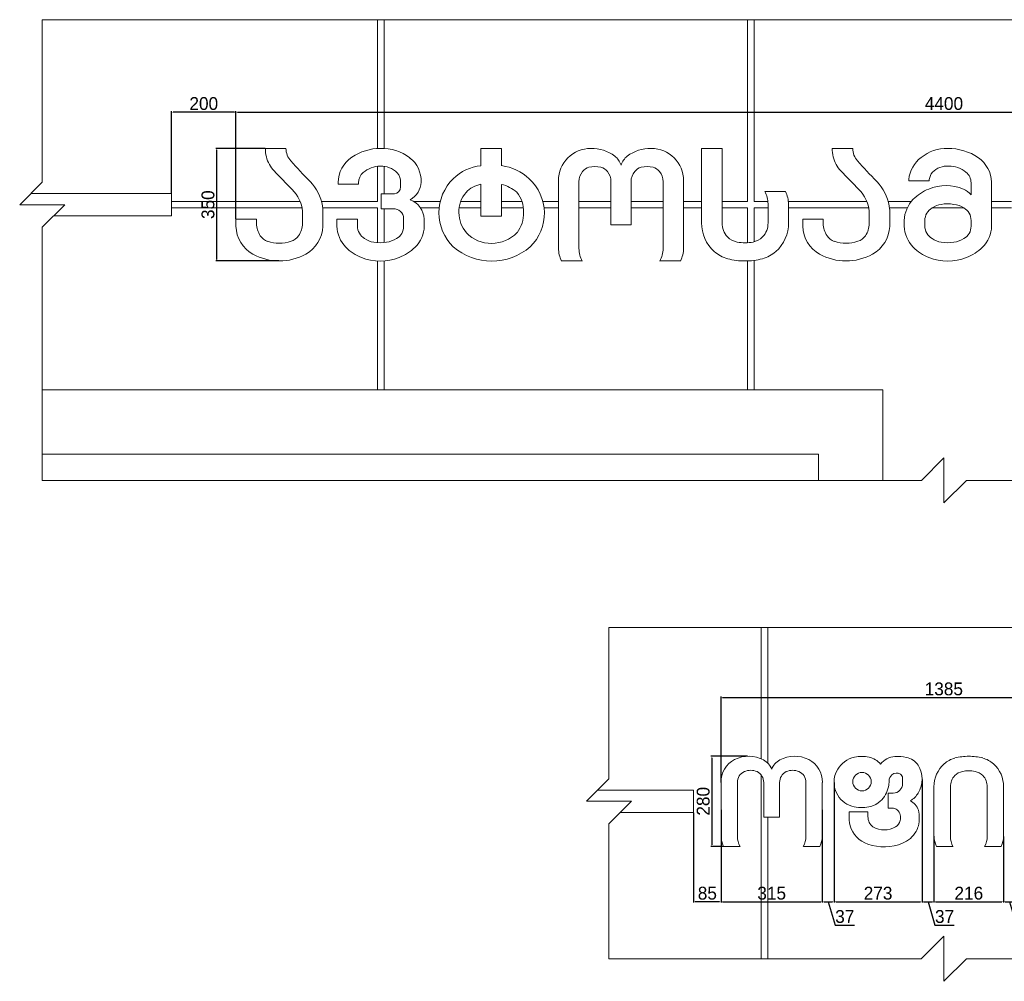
# Model space of a CAD drawing. Header units: feet. Extents: x 1820134 to 1866297, y 4865856 to 4906700.
# Tile 12 of 16: x 1837778 to 1840837, y 4899829 to 4902818. Entities that reach past the tile are written whole.
import ezdxf

# ---------------------------------------------------------------- set-up
doc = ezdxf.new("R2010")
doc.units = ezdxf.units.FT
doc.header["$MEASUREMENT"] = 0
doc.header["$PDMODE"] = 98
doc.header["$PDSIZE"] = 0.3
doc.dimstyles.new('ISO-25', dxfattribs={"dimscale": 15, "dimtxt": 20, "dimasz": 2.5, "dimexe": 1.25, "dimexo": 0.625, "dimgap": 3, "dimtad": 1, "dimdec": 0, "dimtxsty": 'Standard', "dimcen": 2.5, "dimadec": 0, "dimazin": 0, "dimtfac": 1, "dimtdec": 0, "dimtmove": 0, "dimatfit": 3, "dimfxl": 1.25, "dimarcsym": 0})

# ---------------------------------------------------------------- blocks, each defined once
blk = doc.blocks.new('*D5462')
at = {"color": 0, "lineweight": -2, "transparency": 16777216}
for p, q in [((1840039.4, 4900528.4), (1839925.3, 4900528.4)), ((1839927.8, 4900523.4), (1839927.8, 4900253.4)), ((1839963.5, 4900248.4), (1839925.3, 4900248.4))]:
    blk.add_line(p, q, dxfattribs=at)
at = {"color": 0, "lineweight": 5, "transparency": 16777216}
for points in [[(1839927, 4900523.4), (1839928.6, 4900523.4), (1839927.8, 4900528.4)], [(1839927, 4900253.4), (1839928.6, 4900253.4), (1839927.8, 4900248.4)]]:
    blk.add_solid(points, dxfattribs=at)
at = {"layer": 'Defpoints', "color": 0, "lineweight": 5, "transparency": 16777216}
for p in [(1840040.7, 4900528.4), (1839927.8, 4900248.4), (1839964.7, 4900248.4)]:
    blk.add_point(p, dxfattribs=at)
at = {"color": 0, "lineweight": 5, "transparency": 16777216, "insert": (1839901.5, 4900388.4), "char_height": 40, "attachment_point": 5, "rotation": 90}
blk.add_mtext('280', dxfattribs=at)
blk = doc.blocks.new('*D5463')
at = {"color": 0, "lineweight": -2, "transparency": 16777216}
for p, q in [((1839956.8, 4900448), (1839956.8, 4900713.7)), ((1839961.8, 4900711.2), (1841336.5, 4900711.2)), ((1841341.5, 4900448), (1841341.5, 4900713.7))]:
    blk.add_line(p, q, dxfattribs=at)
at = {"color": 0, "lineweight": 5, "transparency": 16777216}
for points in [[(1839961.8, 4900712.1), (1839961.8, 4900710.4), (1839956.8, 4900711.2)], [(1841336.5, 4900712.1), (1841336.5, 4900710.4), (1841341.5, 4900711.2)]]:
    blk.add_solid(points, dxfattribs=at)
at = {"layer": 'Defpoints', "color": 0, "lineweight": 5, "transparency": 16777216}
for p in [(1841341.5, 4900711.2), (1839956.8, 4900446.7), (1841341.5, 4900446.7)]:
    blk.add_point(p, dxfattribs=at)
at = {"color": 0, "lineweight": 5, "transparency": 16777216, "insert": (1840649.1, 4900737.5), "char_height": 40, "attachment_point": 5}
blk.add_mtext('1385', dxfattribs=at)
blk = doc.blocks.new('*D5464')
at = {"color": 0, "lineweight": -2, "transparency": 16777216}
for p, q in [((1839871.8, 4900352.1), (1839871.8, 4900073.8)), ((1839956.8, 4900362.1), (1839956.8, 4900073.8)), ((1839951.8, 4900076.3), (1839876.8, 4900076.3))]:
    blk.add_line(p, q, dxfattribs=at)
at = {"color": 0, "lineweight": 5, "transparency": 16777216}
for points in [[(1839876.8, 4900077.2), (1839876.8, 4900075.5), (1839871.8, 4900076.3)], [(1839951.8, 4900077.2), (1839951.8, 4900075.5), (1839956.8, 4900076.3)]]:
    blk.add_solid(points, dxfattribs=at)
at = {"layer": 'Defpoints', "color": 0, "lineweight": 5, "transparency": 16777216}
for p in [(1839871.8, 4900353.4), (1839956.8, 4900363.3), (1839871.8, 4900076.3)]:
    blk.add_point(p, dxfattribs=at)
at = {"color": 0, "lineweight": 5, "transparency": 16777216, "insert": (1839914.3, 4900102.6), "char_height": 40, "attachment_point": 5}
blk.add_mtext('85', dxfattribs=at)
blk = doc.blocks.new('*D5465')
at = {"color": 0, "lineweight": -2, "transparency": 16777216}
for p, q in [((1839956.8, 4900362.1), (1839956.8, 4900073.8)), ((1840271.6, 4900362.1), (1840271.6, 4900073.8)), ((1839961.8, 4900076.3), (1840266.6, 4900076.3))]:
    blk.add_line(p, q, dxfattribs=at)
at = {"color": 0, "lineweight": 5, "transparency": 16777216}
for points in [[(1839961.8, 4900077.2), (1839961.8, 4900075.5), (1839956.8, 4900076.3)], [(1840266.6, 4900077.2), (1840266.6, 4900075.5), (1840271.6, 4900076.3)]]:
    blk.add_solid(points, dxfattribs=at)
at = {"layer": 'Defpoints', "color": 0, "lineweight": 5, "transparency": 16777216}
for p in [(1839956.8, 4900363.3), (1840271.6, 4900363.3), (1840271.6, 4900076.3)]:
    blk.add_point(p, dxfattribs=at)
at = {"color": 0, "lineweight": 5, "transparency": 16777216, "insert": (1840114.2, 4900102.6), "char_height": 40, "attachment_point": 5}
blk.add_mtext('315', dxfattribs=at)
blk = doc.blocks.new('*D5466')
at = {"color": 0, "lineweight": -2, "transparency": 16777216}
for p, q in [((1840308.2, 4900446.7), (1840308.2, 4900073.8)), ((1840271.6, 4900362.1), (1840271.6, 4900073.8)), ((1840276.6, 4900076.3), (1840303.2, 4900076.3)), ((1840289.9, 4900076.3), (1840311.6, 4900003.9)), ((1840311.6, 4900003.9), (1840371.2, 4900003.9))]:
    blk.add_line(p, q, dxfattribs=at)
at = {"color": 0, "lineweight": 5, "transparency": 16777216}
for points in [[(1840276.6, 4900077.2), (1840276.6, 4900075.5), (1840271.6, 4900076.3)], [(1840303.2, 4900077.2), (1840303.2, 4900075.5), (1840308.2, 4900076.3)]]:
    blk.add_solid(points, dxfattribs=at)
at = {"layer": 'Defpoints', "color": 0, "lineweight": 5, "transparency": 16777216}
for p in [(1840308.2, 4900448), (1840271.6, 4900363.3), (1840308.2, 4900076.3)]:
    blk.add_point(p, dxfattribs=at)
at = {"color": 0, "lineweight": 5, "transparency": 16777216, "insert": (1840341.4, 4900030.2), "char_height": 40, "attachment_point": 5}
blk.add_mtext('37', dxfattribs=at)
blk = doc.blocks.new('*D5467')
at = {"color": 0, "lineweight": -2, "transparency": 16777216}
for p, q in [((1840308.2, 4900446.7), (1840308.2, 4900073.8)), ((1840581.4, 4900456), (1840581.4, 4900073.8)), ((1840313.2, 4900076.3), (1840576.4, 4900076.3))]:
    blk.add_line(p, q, dxfattribs=at)
at = {"color": 0, "lineweight": 5, "transparency": 16777216}
for points in [[(1840313.2, 4900077.2), (1840313.2, 4900075.5), (1840308.2, 4900076.3)], [(1840576.4, 4900077.2), (1840576.4, 4900075.5), (1840581.4, 4900076.3)]]:
    blk.add_solid(points, dxfattribs=at)
at = {"layer": 'Defpoints', "color": 0, "lineweight": 5, "transparency": 16777216}
for p in [(1840308.2, 4900448), (1840581.4, 4900457.2), (1840581.4, 4900076.3)]:
    blk.add_point(p, dxfattribs=at)
at = {"color": 0, "lineweight": 5, "transparency": 16777216, "insert": (1840444.8, 4900102.6), "char_height": 40, "attachment_point": 5}
blk.add_mtext('273', dxfattribs=at)
blk = doc.blocks.new('*D5468')
at = {"color": 0, "lineweight": -2, "transparency": 16777216}
for p, q in [((1840581.4, 4900456), (1840581.4, 4900073.8)), ((1840618.6, 4900278.7), (1840618.6, 4900073.8)), ((1840586.4, 4900076.3), (1840613.6, 4900076.3)), ((1840600, 4900076.3), (1840621.7, 4900003.9)), ((1840621.7, 4900003.9), (1840681.3, 4900003.9))]:
    blk.add_line(p, q, dxfattribs=at)
at = {"color": 0, "lineweight": 5, "transparency": 16777216}
for points in [[(1840586.4, 4900077.2), (1840586.4, 4900075.5), (1840581.4, 4900076.3)], [(1840613.6, 4900077.2), (1840613.6, 4900075.5), (1840618.6, 4900076.3)]]:
    blk.add_solid(points, dxfattribs=at)
at = {"layer": 'Defpoints', "color": 0, "lineweight": 5, "transparency": 16777216}
for p in [(1840581.4, 4900457.2), (1840618.6, 4900280), (1840618.6, 4900076.3)]:
    blk.add_point(p, dxfattribs=at)
at = {"color": 0, "lineweight": 5, "transparency": 16777216, "insert": (1840651.5, 4900030.2), "char_height": 40, "attachment_point": 5}
blk.add_mtext('37', dxfattribs=at)
blk = doc.blocks.new('*D5469')
at = {"color": 0, "lineweight": -2, "transparency": 16777216}
for p, q in [((1840618.6, 4900278.7), (1840618.6, 4900073.8)), ((1840834.9, 4900278.7), (1840834.9, 4900073.8)), ((1840623.6, 4900076.3), (1840829.9, 4900076.3))]:
    blk.add_line(p, q, dxfattribs=at)
at = {"color": 0, "lineweight": 5, "transparency": 16777216}
for points in [[(1840623.6, 4900077.2), (1840623.6, 4900075.5), (1840618.6, 4900076.3)], [(1840829.9, 4900077.2), (1840829.9, 4900075.5), (1840834.9, 4900076.3)]]:
    blk.add_solid(points, dxfattribs=at)
at = {"layer": 'Defpoints', "color": 0, "lineweight": 5, "transparency": 16777216}
for p in [(1840618.6, 4900280), (1840834.9, 4900280), (1840834.9, 4900076.3)]:
    blk.add_point(p, dxfattribs=at)
at = {"color": 0, "lineweight": 5, "transparency": 16777216, "insert": (1840726.8, 4900102.6), "char_height": 40, "attachment_point": 5}
blk.add_mtext('216', dxfattribs=at)
blk = doc.blocks.new('*D5470')
at = {"color": 0, "lineweight": -2, "transparency": 16777216}
for p, q in [((1840872, 4900332.2), (1840872, 4900073.8)), ((1840834.9, 4900278.7), (1840834.9, 4900073.8)), ((1840839.9, 4900076.3), (1840867, 4900076.3)), ((1840853.4, 4900076.3), (1840875.2, 4900003.9)), ((1840875.2, 4900003.9), (1840934.8, 4900003.9))]:
    blk.add_line(p, q, dxfattribs=at)
at = {"color": 0, "lineweight": 5, "transparency": 16777216}
for points in [[(1840839.9, 4900077.2), (1840839.9, 4900075.5), (1840834.9, 4900076.3)], [(1840867, 4900077.2), (1840867, 4900075.5), (1840872, 4900076.3)]]:
    blk.add_solid(points, dxfattribs=at)
at = {"layer": 'Defpoints', "color": 0, "lineweight": 5, "transparency": 16777216}
for p in [(1840872, 4900333.4), (1840834.9, 4900280), (1840872, 4900076.3)]:
    blk.add_point(p, dxfattribs=at)
at = {"color": 0, "lineweight": 5, "transparency": 16777216, "insert": (1840905, 4900030.2), "char_height": 40, "attachment_point": 5}
blk.add_mtext('37', dxfattribs=at)
blk = doc.blocks.new('*D5479')
at = {"color": 0, "lineweight": -2, "transparency": 16777216}
for p, q in [((1838540, 4902417.7), (1838386.5, 4902417.7)), ((1838389, 4902412.7), (1838389, 4902072.7)), ((1838583, 4902067.7), (1838386.5, 4902067.7))]:
    blk.add_line(p, q, dxfattribs=at)
at = {"color": 0, "lineweight": 5, "transparency": 16777216}
for points in [[(1838388.1, 4902412.7), (1838389.8, 4902412.7), (1838389, 4902417.7)], [(1838388.1, 4902072.7), (1838389.8, 4902072.7), (1838389, 4902067.7)]]:
    blk.add_solid(points, dxfattribs=at)
at = {"layer": 'Defpoints', "color": 0, "lineweight": 5, "transparency": 16777216}
for p in [(1838541.3, 4902417.7), (1838389, 4902067.7), (1838584.3, 4902067.7)]:
    blk.add_point(p, dxfattribs=at)
at = {"color": 0, "lineweight": 5, "transparency": 16777216, "insert": (1838362.7, 4902242.7), "char_height": 40, "attachment_point": 5, "rotation": 90}
blk.add_mtext('350', dxfattribs=at)
blk = doc.blocks.new('*D5480')
at = {"color": 0, "lineweight": -2, "transparency": 16777216}
for p, q in [((1838449.5, 4902198.8), (1838449.5, 4902533)), ((1838454.5, 4902530.5), (1842844.5, 4902530.5)), ((1842849.5, 4902317.9), (1842849.5, 4902533))]:
    blk.add_line(p, q, dxfattribs=at)
at = {"color": 0, "lineweight": 5, "transparency": 16777216}
for points in [[(1838454.5, 4902531.4), (1838454.5, 4902529.7), (1838449.5, 4902530.5)], [(1842844.5, 4902531.4), (1842844.5, 4902529.7), (1842849.5, 4902530.5)]]:
    blk.add_solid(points, dxfattribs=at)
at = {"layer": 'Defpoints', "color": 0, "lineweight": 5, "transparency": 16777216}
for p in [(1842849.5, 4902530.5), (1842849.5, 4902316.7), (1838449.5, 4902197.5)]:
    blk.add_point(p, dxfattribs=at)
at = {"color": 0, "lineweight": 5, "transparency": 16777216, "insert": (1840649.5, 4902556.8), "char_height": 40, "attachment_point": 5}
blk.add_mtext('4400', dxfattribs=at)
blk = doc.blocks.new('*D5492')
at = {"color": 0, "lineweight": -2, "transparency": 16777216}
for p, q in [((1838249.5, 4902278.9), (1838249.5, 4902533)), ((1838444.5, 4902530.5), (1838254.5, 4902530.5)), ((1838449.5, 4902317.9), (1838449.5, 4902533))]:
    blk.add_line(p, q, dxfattribs=at)
at = {"color": 0, "lineweight": 5, "transparency": 16777216}
for points in [[(1838254.5, 4902531.4), (1838254.5, 4902529.7), (1838249.5, 4902530.5)], [(1838444.5, 4902531.4), (1838444.5, 4902529.7), (1838449.5, 4902530.5)]]:
    blk.add_solid(points, dxfattribs=at)
at = {"layer": 'Defpoints', "color": 0, "lineweight": 5, "transparency": 16777216}
for p in [(1838249.5, 4902530.5), (1838449.5, 4902316.7), (1838249.5, 4902277.7)]:
    blk.add_point(p, dxfattribs=at)
at = {"color": 0, "lineweight": 5, "transparency": 16777216, "insert": (1838349.5, 4902556.8), "char_height": 40, "attachment_point": 5}
blk.add_mtext('200', dxfattribs=at)

msp = doc.modelspace()

# ---------------------------------------------------------------- linework, layer by layer
at = {"color": 0, "linetype": 'Continuous', "lineweight": 0, "extrusion": (0, 1, 0)}
for p, q in [((1837847.7, 4902817.7), (1838889.8, 4902817.7)), ((1838889.8, 4902417.4), (1838889.8, 4902817.7)), ((1838909.8, 4902817.7), (1838889.8, 4902817.7)), ((1838909.8, 4902817.7), (1838909.8, 4902417.5)), ((1838909.8, 4902817.7), (1840039.5, 4902817.7)), ((1840039.5, 4902817.7), (1840039.5, 4902252.7)), ((1840059.5, 4902817.7), (1840039.5, 4902817.7)), ((1840059.5, 4902817.7), (1840059.5, 4902252.7)), ((1840059.5, 4902817.7), (1841239.5, 4902817.7)), ((1838604.8, 4902417.7), (1838541.3, 4902417.7)), ((1839274.7, 4902417.7), (1839210.7, 4902417.7)), ((1839210.7, 4902417.7), (1839210.7, 4902363.9)), ((1839274.7, 4902363.9), (1839274.7, 4902417.7)), ((1839960.3, 4902417.7), (1839896.4, 4902417.7)), ((1839896.4, 4902416.5), (1839896.4, 4902186.3)), ((1839960.3, 4902186.3), (1839960.3, 4902417.7)), ((1840365.9, 4902417.7), (1840302.4, 4902417.7)), ((1838889.8, 4902252.7), (1838889.8, 4902362)), ((1838909.8, 4902361.8), (1838909.8, 4902276.5)), ((1838766.8, 4902311.1), (1838766.8, 4902306.7)), ((1838830.8, 4902306.7), (1838830.8, 4902311.1)), ((1838960.8, 4902311.1), (1838960.8, 4902298)), ((1839451.5, 4902316.7), (1839451.5, 4902107.2)), ((1839515.4, 4902106), (1839515.4, 4902313.9)), ((1839614.8, 4902313.9), (1839614.8, 4902180.1)), ((1839677.3, 4902313.9), (1839677.3, 4902180.1)), ((1839776.7, 4902106), (1839776.7, 4902313.9)), ((1839840.7, 4902316.7), (1839840.7, 4902107.2)), ((1840540, 4902321.1), (1840540, 4902316.7)), ((1840540, 4902316.7), (1840603.9, 4902316.7)), ((1840603.9, 4902316.7), (1840603.9, 4902321.1)), ((1840733.8, 4902311.1), (1840733.8, 4902273.4)), ((1840797.7, 4902176.2), (1840797.7, 4902312.6)), ((1838766.8, 4902306.7), (1838830.8, 4902306.7)), ((1839210.7, 4902306.1), (1839210.7, 4902206.5)), ((1839274.7, 4902206.5), (1839274.7, 4902305.7)), ((1840156.9, 4902283.7), (1840092.9, 4902283.7)), ((1837812.5, 4902277.7), (1838249.5, 4902277.7)), ((1838249.5, 4902277.7), (1838249.5, 4902207.7)), ((1838249.5, 4902252.7), (1838648.9, 4902252.7)), ((1838715.2, 4902252.7), (1838889.8, 4902252.7)), ((1838941.9, 4902276.5), (1838900.3, 4902276.5)), ((1838900.3, 4902276.5), (1838900.3, 4902229.8)), ((1839001.9, 4902252.7), (1839084.4, 4902252.7)), ((1839147.6, 4902252.7), (1839210.7, 4902252.7)), ((1839274.7, 4902252.7), (1839338.1, 4902252.7)), ((1839403.2, 4902252.7), (1839451.5, 4902252.7)), ((1839515.4, 4902252.7), (1839614.8, 4902252.7)), ((1839677.3, 4902252.7), (1839776.7, 4902252.7)), ((1839840.7, 4902252.7), (1839896.4, 4902252.7)), ((1839960.3, 4902252.7), (1840039.5, 4902252.7)), ((1840059.5, 4902252.7), (1840102.5, 4902252.7)), ((1840166.1, 4902252.7), (1840410, 4902252.7)), ((1840476.4, 4902252.7), (1840548.3, 4902252.7)), ((1840797.7, 4902252.7), (1840859.3, 4902252.7)), ((1838249.5, 4902232.7), (1838654.7, 4902232.7)), ((1838656.2, 4902222.4), (1838656.2, 4902183.8)), ((1838719.3, 4902232.7), (1838889.8, 4902232.7)), ((1838719.8, 4902175.4), (1838719.8, 4902228.8)), ((1838889.8, 4902124.8), (1838889.8, 4902232.7)), ((1838900.3, 4902229.8), (1838938.4, 4902229.8)), ((1838909.8, 4902229.8), (1838909.8, 4902125.2)), ((1839022.8, 4902232.7), (1839081, 4902232.7)), ((1839142.8, 4902232.7), (1839210.7, 4902232.7)), ((1839274.7, 4902232.7), (1839342.8, 4902232.7)), ((1839407, 4902232.7), (1839451.5, 4902232.7)), ((1839515.4, 4902232.7), (1839614.8, 4902232.7)), ((1839677.3, 4902232.7), (1839776.7, 4902232.7)), ((1839840.7, 4902232.7), (1839896.4, 4902232.7)), ((1839960.3, 4902232.7), (1840039.5, 4902232.7)), ((1840039.5, 4902232.7), (1840039.5, 4902124.5)), ((1840059.5, 4902232.7), (1840102.9, 4902232.7)), ((1840059.5, 4902232.7), (1840059.5, 4902127.3)), ((1840102.9, 4902245.3), (1840102.9, 4902186.3)), ((1840166.8, 4902186.3), (1840166.8, 4902244.2)), ((1840166.8, 4902232.7), (1840415.9, 4902232.7)), ((1840417.4, 4902222.4), (1840417.4, 4902183.8)), ((1840480.4, 4902232.7), (1840535.8, 4902232.7)), ((1840480.9, 4902175.4), (1840480.9, 4902228.8)), ((1840612.9, 4902232.7), (1840711.1, 4902232.7)), ((1840797.7, 4902232.7), (1840859.3, 4902232.7)), ((1838249.5, 4902207.7), (1837882.9, 4902207.7)), ((1838513, 4902197.5), (1838449.5, 4902197.5)), ((1838449.5, 4902197.5), (1838449.5, 4902175.4)), ((1838513, 4902183.8), (1838513, 4902197.5)), ((1838826.8, 4902198), (1838762.9, 4902198)), ((1838762.9, 4902198), (1838762.9, 4902176.2)), ((1838826.8, 4902176.2), (1838826.8, 4902198)), ((1838970.6, 4902199.7), (1838970.6, 4902176.2)), ((1839034.5, 4902176.2), (1839034.5, 4902197.8)), ((1839210.7, 4902206.5), (1839274.7, 4902206.5)), ((1840274.2, 4902197.5), (1840210.6, 4902197.5)), ((1840210.6, 4902197.5), (1840210.6, 4902175.4)), ((1840274.2, 4902183.8), (1840274.2, 4902197.5)), ((1840526.1, 4902193.7), (1840526.1, 4902176.2)), ((1840590, 4902176.2), (1840590, 4902193.7)), ((1840733.8, 4902193.7), (1840733.8, 4902176.2)), ((1839614.8, 4902180.1), (1839677.3, 4902180.1)), ((1838889.8, 4901667.7), (1838889.8, 4902067.9)), ((1838909.8, 4902068.1), (1838909.8, 4901667.7)), ((1839461.4, 4902067.7), (1839525.3, 4902067.7)), ((1839830.7, 4902067.7), (1839766.8, 4902067.7)), ((1840039.5, 4902067.8), (1840039.5, 4901667.7)), ((1840059.5, 4902069.4), (1840059.5, 4901667.7)), ((1840459.8, 4901667.7), (1837847.7, 4901667.7)), ((1840459.8, 4901385.9), (1840459.8, 4901667.7)), ((1840259.8, 4901467.7), (1837847.7, 4901467.7)), ((1840259.8, 4901385.9), (1840259.8, 4901467.7))]:
    msp.add_line(p, q, dxfattribs=at)
at = {"color": 0, "lineweight": 5, "extrusion": (0, 1, 0)}
for p, q in [((1839608.7, 4900928.4), (1840082, 4900928.4)), ((1840082, 4900928.4), (1840102, 4900928.4)), ((1840082, 4900520.3), (1840082, 4900928.4)), ((1840102, 4900928.4), (1841197, 4900928.4)), ((1840102, 4900928.4), (1840102, 4900507.5)), ((1839956.8, 4900446.7), (1839956.8, 4900280)), ((1840007.9, 4900279), (1840007.9, 4900446.7)), ((1840082, 4899899.1), (1840082, 4900469.8)), ((1840089.6, 4900446.7), (1840089.6, 4900338.7)), ((1840138.8, 4900338.7), (1840138.8, 4900446.7)), ((1840220.5, 4900446.7), (1840220.5, 4900279)), ((1840271.6, 4900280), (1840271.6, 4900446.7)), ((1839871.8, 4900423.4), (1839573.5, 4900423.4)), ((1839871.8, 4900353.4), (1839871.8, 4900423.4)), ((1840491.7, 4900413.8), (1840476.7, 4900413.8)), ((1840476.7, 4900413.8), (1840476.7, 4900367.5)), ((1840618.6, 4900433.4), (1840618.6, 4900280)), ((1840669.7, 4900279), (1840669.7, 4900433.4)), ((1840783.8, 4900433.4), (1840783.8, 4900279)), ((1840834.9, 4900280), (1840834.9, 4900433.4)), ((1839871.8, 4900353.4), (1839643.9, 4900353.4)), ((1840413.3, 4900355.2), (1840354.8, 4900355.2)), ((1840354.8, 4900355.2), (1840354.8, 4900347.8)), ((1840413.3, 4900340.6), (1840413.3, 4900355.2)), ((1840476.7, 4900367.5), (1840488.1, 4900367.5)), ((1840089.6, 4900338.7), (1840138.8, 4900338.7)), ((1840102, 4900338.7), (1840102, 4899899.1)), ((1839964.7, 4900248.4), (1840015.8, 4900248.4)), ((1840212.6, 4900248.4), (1840263.7, 4900248.4)), ((1840626.5, 4900248.4), (1840677.7, 4900248.4)), ((1840775.9, 4900248.4), (1840827, 4900248.4))]:
    msp.add_line(p, q, dxfattribs=at)
at = {"color": 0, "lineweight": 5}
for points in [[(1837847.7, 4902817.7), (1837847.7, 4902312.9), (1837777.5, 4902242.7), (1837917.9, 4902242.7), (1837847.7, 4902172.5), (1837847.7, 4901385.9)], [(1843451.3, 4901385.9), (1840719.7, 4901385.9), (1840649.5, 4901315.7), (1840649.5, 4901456), (1840579.3, 4901385.9), (1837847.7, 4901385.9)], [(1839608.7, 4900928.4), (1839608.7, 4900458.5), (1839538.5, 4900388.4), (1839678.9, 4900388.4), (1839608.7, 4900318.2), (1839608.7, 4899899.1)], [(1841689.6, 4899899.1), (1840719.3, 4899899.1), (1840649.1, 4899828.9), (1840649.1, 4899969.3), (1840579, 4899899.1), (1839608.7, 4899899.1)]]:
    msp.add_lwpolyline(points, dxfattribs=at)
at = {"color": 0, "lineweight": 5, "extrusion": (0, 0, -1)}
msp.add_circle((-1840394.9, 4900449.4), 28.7, dxfattribs=at)
at = {"color": 0, "linetype": 'Continuous', "lineweight": 0}
for centre, radius, start, end in [((1838640, 4902414.9), 98.7, 178.4099, 208.71), ((1838898.8, 4902259.4), 158.3, 90.2522, 124.2627), ((1838902.4, 4902273.7), 144, 52.839, 91.6754), ((1839552.5, 4902316.7), 101, 90, 180), ((1839554.8, 4902297.9), 119.8, 53.1454, 91.0818), ((1839990.6, 4902413.9), 94.3, 177.6819, 178.3677), ((1840401.1, 4902414.9), 98.7, 178.4099, 208.71), ((1840659.7, 4902287.4), 130.3, 89.2956, 128.4558), ((1840662.6, 4902249.8), 167.9, 55.8866, 90.4294), ((1838863.5, 4902309.9), 96.6, 123.8089, 179.2586), ((1838935.8, 4902317.4), 89, 357.2908, 53.0387), ((1839587.7, 4902345.9), 61.7, 18.8246, 50.8419), ((1840641, 4902309), 101.8, 127.7801, 173.152), ((1840698.7, 4902308.5), 99.1, 2.3834, 54.144), ((1838637.7, 4902414.1), 96.3, 208.9002, 223.5013), ((1840648.2, 4904322.1), 2868.1, 223.5013, 225.1121), ((1839225.9, 4902220), 144.7, 95.9983, 134.3667), ((1839252.9, 4902205.9), 159.6, 47.4812, 82.1579), ((1839728.7, 4902313.9), 51.4, 141.3688, 180), ((1839718, 4902322.4), 37.7, 104.8142, 141.3688), ((1839727, 4902290.8), 70.6, 74.6532, 105.3468), ((1839736.1, 4902322.4), 37.7, 38.6312, 75.1858), ((1839725.4, 4902313.9), 51.4, 0, 38.6312), ((1840398.9, 4902414.1), 96.3, 208.9002, 223.5013), ((1842409.4, 4904322.1), 2868.1, 223.5013, 225.1121), ((1838574.6, 4902213.7), 145.9, 39.442, 44.3929), ((1838960.3, 4902314.7), 64.4, 298.4937, 358.6635), ((1839228, 4902217.8), 147.8, 134.3667, 225.6333), ((1839262.4, 4902216.2), 145.5, 314.3667, 47.4812), ((1840335.7, 4902213.7), 145.9, 39.442, 44.3929), ((1838574.6, 4902213.7), 145.9, 5.9324, 39.442), ((1840072.5, 4902241.5), 94.3, 1.6323, 26.5631), ((1840335.7, 4902213.7), 145.9, 5.9324, 39.442), ((1840650.6, 4902166.4), 133.9, 111.1082, 136.0395), ((1840656.3, 4902164.6), 137.6, 66.9349, 113.0651), ((1840685.3, 4902233.9), 62.5, 39.1359, 66.5787), ((1838966, 4902194.2), 68.6, 3.0184, 68.6406), ((1840626.6, 4902189.5), 100.6, 136.0395, 177.614), ((1838552.3, 4902178.9), 102.9, 181.9339, 240.8055), ((1838615.5, 4902180.1), 104.3, 299.1945, 357.403), ((1838863.4, 4902180.4), 100.6, 182.386, 223.9605), ((1838939.6, 4902178.4), 95, 314.4244, 358.6642), ((1840013.4, 4902184.8), 117, 179.2632, 228.5999), ((1840049.7, 4902184.8), 117, 311.4001, 0.7368), ((1840313.5, 4902178.9), 102.9, 181.9339, 240.8055), ((1840376.7, 4902180.1), 104.3, 299.1945, 357.403), ((1840626.6, 4902180.4), 100.6, 182.386, 223.9605), ((1840702.7, 4902178.4), 95, 314.4244, 358.6642), ((1838887.4, 4902203.5), 133.9, 223.9605, 248.8918), ((1838903.8, 4902214.9), 146.1, 291.1082, 314.4244), ((1839244.4, 4902250.9), 183.3, 229.2132, 310.7868), ((1839545.8, 4902109.8), 94.3, 181.6323, 206.5631), ((1839697.7, 4902106), 79.1, 330.9965, 0.0133), ((1840009.7, 4902183.1), 113.3, 229.4296, 253.4965), ((1840053.4, 4902183.1), 113.3, 286.5035, 310.5704), ((1840650.6, 4902203.5), 133.9, 223.9605, 248.8918), ((1840667, 4902214.9), 146.1, 291.1082, 314.4244), ((1838584.3, 4902236.1), 168.4, 240.8055, 299.1945), ((1838897.8, 4902230.4), 162.8, 248.8918, 291.1082), ((1840031.1, 4902283), 215.3, 255.5834, 270.1185), ((1840032, 4902283), 215.3, 269.8815, 284.4166), ((1840345.4, 4902236.1), 168.4, 240.8055, 299.1945), ((1840661, 4902230.4), 162.8, 248.8918, 291.1082)]:
    msp.add_arc(centre, radius, start, end, dxfattribs=at)
at = {"color": 0, "linetype": 'Continuous', "lineweight": 0, "extrusion": (0, 0, -1)}
for centre, radius, start, end in [((-1838665.1, 4902418.7), 60.3, 318.3959, 359.0027), ((-1839737.4, 4902297.9), 119.8, 53.1454, 91.0818), ((-1839739.7, 4902316.7), 101, 90, 180), ((-1840426.2, 4902418.7), 60.3, 318.3959, 359.0027), ((-1840054.9, 4903662.9), 1925.7, 315.6071, 318.1715), ((-1839704.5, 4902345.9), 61.7, 18.8246, 50.8419), ((-1841816, 4903662.9), 1925.7, 315.6071, 318.1715), ((-1838872.8, 4902311.1), 42, 0, 48.5777), ((-1838896.9, 4902283.8), 78.5, 48.5777, 90.8794), ((-1838901.1, 4902291.6), 70.8, 87.5923, 134.4333), ((-1838914.8, 4902313.3), 46.1, 141.2262, 182.6442), ((-1839566.8, 4902313.9), 51.4, 0, 38.6312), ((-1839556.1, 4902322.4), 37.7, 38.6312, 75.1858), ((-1839565.1, 4902290.8), 70.6, 74.6532, 105.3468), ((-1839574.2, 4902322.4), 37.7, 104.8142, 141.3688), ((-1839563.5, 4902313.9), 51.4, 141.3688, 180), ((-1840645.6, 4902315.9), 42, 7.1748, 41.0625), ((-1840659.2, 4902300.2), 62.6, 43.6695, 94.6971), ((-1840664.4, 4902278.2), 84.5, 89.977, 129.3761), ((-1840693.5, 4902311.4), 40.3, 127.3788, 180.4168), ((-1838546, 4902211.5), 110.8, 134.8879, 174.3791), ((-1838939.6, 4902297.5), 21.2, 178.681, 263.8253), ((-1839228, 4902222.8), 85.8, 356.8509, 42.5086), ((-1839223.4, 4902228.7), 78.4, 41.6147, 80.688), ((-1839252.9, 4902205.9), 102.2, 102.3003, 132.5188), ((-1839249.8, 4902221.4), 93.7, 140.3685, 181.598), ((-1840023.8, 4902245.3), 79.1, 150.9965, 180.0133), ((-1840307.1, 4902211.5), 110.8, 134.8879, 174.3791), ((-1838940.4, 4902199.7), 30.2, 86.1758, 179.8654), ((-1839243.6, 4902219.7), 101.3, 320.5048, 359.0943), ((-1839242.5, 4902216.7), 101, 178.8225, 217.1405), ((-1840636.2, 4902192.8), 46.2, 1.0711, 59.3577), ((-1840648.7, 4902182.4), 61.7, 54.2411, 82.5529), ((-1840660.5, 4902131.5), 113.8, 80.006, 99.994), ((-1840672.1, 4902171.4), 72.6, 96.4309, 122.7861), ((-1840691.8, 4902195.3), 42, 117.7856, 182.2697), ((-1838589.2, 4902187.5), 76.3, 327.2514, 357.2194), ((-1838590.9, 4902183.8), 65.3, 180, 215.1051), ((-1838873, 4902177.1), 46.2, 300.6423, 358.9289), ((-1838928.6, 4902174.5), 42, 177.7303, 242.2144), ((-1840021.1, 4902184.5), 60.8, 316.3227, 1.6832), ((-1840042.1, 4902184.5), 60.8, 178.3168, 223.6773), ((-1840350.4, 4902187.5), 76.3, 327.2514, 357.2194), ((-1840352, 4902183.8), 65.3, 180, 215.1051), ((-1840636.2, 4902177.1), 46.2, 300.6423, 358.9289), ((-1840691.8, 4902174.5), 42, 177.7303, 242.2144), ((-1838560.8, 4902169.2), 42.5, 288.0505, 327.2514), ((-1838584.2, 4902241.1), 118.1, 251.9495, 288.0505), ((-1838606.4, 4902172.9), 46.3, 215.1051, 251.9495), ((-1838885.5, 4902187.4), 61.7, 277.4471, 305.7589), ((-1838897.3, 4902238.3), 113.8, 260.006, 279.994), ((-1838908.9, 4902198.4), 72.6, 237.2139, 263.5691), ((-1839241.6, 4902227.1), 104.7, 268.4838, 316.6882), ((-1839244.6, 4902231.7), 109.2, 224.0758, 270.0795), ((-1840019.2, 4902185.3), 60.1, 281.7976, 314.5623), ((-1840030.5, 4902250.2), 125.9, 269.5352, 280.81), ((-1840032.6, 4902250.2), 125.9, 259.19, 270.4648), ((-1840043.9, 4902185.3), 60.1, 225.4377, 258.2024), ((-1840321.9, 4902169.2), 42.5, 288.0505, 327.2514), ((-1840345.3, 4902241.1), 118.1, 251.9495, 288.0505), ((-1840367.6, 4902172.9), 46.3, 215.1051, 251.9495), ((-1840648.7, 4902187.4), 61.7, 277.4471, 305.7589), ((-1840660.5, 4902238.3), 113.8, 260.006, 279.994), ((-1840672.1, 4902198.4), 72.6, 237.2139, 263.5691), ((-1839594.5, 4902106), 79.1, 330.9965, 0.0133), ((-1839746.4, 4902109.8), 94.3, 181.6323, 206.5631)]:
    msp.add_arc(centre, radius, start, end, dxfattribs=at)
at = {"color": 0, "lineweight": 5}
for centre, radius, start, end in [((1840035.5, 4900448.7), 78.8, 117.743, 181.4524), ((1840042.5, 4900427.6), 100.8, 62.3417, 115.6282), ((1840064.9, 4900470.3), 52.5, 20.1503, 62.3417), ((1840163.5, 4900470.3), 52.5, 117.6583, 159.8497), ((1840185.9, 4900427.6), 100.8, 64.3718, 117.6583), ((1840192.9, 4900448.7), 78.8, 358.5476, 62.257), ((1840387.6, 4900446.7), 79.7, 126.0263, 148.3455), ((1840390, 4900445.7), 82, 102.919, 127.024), ((1840394.3, 4900424.2), 103.9, 77.4597, 102.5403), ((1840402.9, 4900463.1), 64.1, 39.4613, 77.4597), ((1840499.4, 4900469.9), 57.9, 92.4207, 144.2168), ((1840503.1, 4900382.9), 145, 78.0315, 92.4207), ((1840521, 4900467.5), 58.6, 34.0996, 78.0315), ((1840712.2, 4900434.6), 93.6, 131.4001, 180.7368), ((1840709.3, 4900436), 90.7, 106.5035, 130.5704), ((1840726.4, 4900356.1), 172.3, 89.8815, 104.4166), ((1840727.1, 4900356.1), 172.3, 75.5834, 90.1185), ((1840744.3, 4900436), 90.7, 49.4296, 73.4965), ((1840741.3, 4900434.6), 93.6, 359.2632, 48.5999), ((1840385.5, 4900448), 77.4, 148.3455, 211.6545), ((1840497.3, 4900457.2), 84.1, 329.1852, 30.8148), ((1840395, 4900450.8), 84, 348.3617, 0.6591), ((1840395, 4900450.8), 84, 312.3336, 348.3617), ((1840513.1, 4900447.8), 65.7, 298.7209, 329.1852), ((1840386.4, 4900447.2), 77.7, 210.8346, 258.4224), ((1840404.1, 4900440.8), 70.5, 285.0338, 312.3336), ((1840520.5, 4900343.9), 52.3, 18.7994, 62.4457), ((1840393.1, 4900481.9), 113.1, 258.6467, 285.0338), ((1840467.5, 4900336.5), 105.3, 346.6826, 13.3174), ((1840507.8, 4900343.5), 153.1, 178.3917, 191.8267), ((1840441.9, 4900338.4), 88, 197.3257, 251.0241), ((1840488.3, 4900338.2), 86.4, 292.2074, 329.9892), ((1840507.9, 4900326.9), 63.8, 329.9892, 346.6826), ((1840032.2, 4900282.1), 75.4, 181.6323, 206.5631), ((1840196.2, 4900282.1), 75.4, 333.4369, 358.3677), ((1840694, 4900282.1), 75.4, 181.6323, 206.5631), ((1840759.5, 4900282.1), 75.4, 333.4369, 358.3677), ((1840463.1, 4900399.9), 153.1, 251.0241, 292.2074)]:
    msp.add_arc(centre, radius, start, end, dxfattribs=at)
at = {"color": 0, "lineweight": 5, "extrusion": (0, 0, -1)}
for centre, radius, start, end in [((-1840044.1, 4900447.7), 36.2, 358.5552, 66.081), ((-1840049.1, 4900436.4), 48.5, 66.081, 113.919), ((-1840052.3, 4900447.3), 37.3, 116.1779, 180.7798), ((-1840176.1, 4900447.3), 37.3, 359.2202, 63.8221), ((-1840179.3, 4900436.4), 48.5, 66.081, 113.919), ((-1840184.3, 4900447.7), 36.2, 113.919, 181.4448), ((-1840502.1, 4900453.9), 22.2, 49.665, 122.9775), ((-1840716.9, 4900434.2), 48, 45.4377, 78.2024), ((-1840726, 4900382.4), 100.7, 79.19, 90.4648), ((-1840727.6, 4900382.4), 100.7, 89.5352, 100.81), ((-1840736.7, 4900434.2), 48, 101.7976, 134.5623), ((-1840503.7, 4900452), 24.7, 359.3409, 49.665), ((-1840491, 4900443.7), 30, 181.3111, 268.6889), ((-1840506.2, 4900460.2), 14.8, 122.9775, 178.6889), ((-1840139, 4900451.8), 382, 178.6889, 181.3111), ((-1840718.4, 4900434.9), 48.6, 358.3168, 43.6773), ((-1840735.2, 4900434.9), 48.6, 136.3227, 181.6832), ((-1840488.1, 4900341.7), 25.8, 90, 169.17), ((-1840453.7, 4900340.5), 40.3, 307.927, 0.1959), ((-1840484.8, 4900334), 29.1, 190.83, 240.3333), ((-1840466.5, 4900337.5), 47.8, 169.17, 190.83), ((-1840464.1, 4900370.5), 71.1, 240.3333, 299.6667), ((-1840071.2, 4900279), 63.3, 330.9965, 0.0133), ((-1840157.2, 4900279), 63.3, 179.9867, 209.0035), ((-1840733, 4900279), 63.3, 330.9965, 0.0133), ((-1840720.6, 4900279), 63.3, 179.9867, 209.0035)]:
    msp.add_arc(centre, radius, start, end, dxfattribs=at)

# ---------------------------------------------------------------- dimensions: what is measured, and where the dimension line sits
at = {"color": 5, "lineweight": 5}
for base, p1, p2, angle, picture, middle in [((1838249.5, 4902530.5), (1838449.5, 4902316.7), (1838249.5, 4902277.7), 180, '*D5492', (1838349.5, 4902556.8)), ((1838389, 4902067.7), (1838541.3, 4902417.7), (1838584.3, 4902067.7), 90, '*D5479', (1838362.7, 4902242.7)), ((1839927.8, 4900248.4), (1840040.7, 4900528.4), (1839964.7, 4900248.4), 90, '*D5462', (1839901.5, 4900388.4))]:
    dim = msp.add_linear_dim(base=base, p1=p1, p2=p2, angle=angle, dimstyle='ISO-25', override={"dimscale": 2, "dimtmove": 1}, dxfattribs=at)
    dim.commit()
    dim.dimension.update_dxf_attribs({"geometry": picture, "text_midpoint": middle})
for base, p1, p2, picture, middle in [((1842849.5, 4902530.5), (1838449.5, 4902197.5), (1842849.5, 4902316.7), '*D5480', (1840649.5, 4902556.8)), ((1841341.5, 4900711.2), (1839956.8, 4900446.7), (1841341.5, 4900446.7), '*D5463', (1840649.1, 4900737.5)), ((1840308.2, 4900076.3), (1840271.6, 4900363.3), (1840308.2, 4900448), '*D5466', (1840317.6, 4900030.2)), ((1840581.4, 4900076.3), (1840308.2, 4900448), (1840581.4, 4900457.2), '*D5467', (1840444.8, 4900102.6)), ((1840618.6, 4900076.3), (1840581.4, 4900457.2), (1840618.6, 4900280), '*D5468', (1840627.7, 4900030.2)), ((1839871.8, 4900076.3), (1839956.8, 4900363.3), (1839871.8, 4900353.4), '*D5464', (1839914.3, 4900102.6)), ((1840271.6, 4900076.3), (1839956.8, 4900363.3), (1840271.6, 4900363.3), '*D5465', (1840114.2, 4900102.6)), ((1840872, 4900076.3), (1840834.9, 4900280), (1840872, 4900333.4), '*D5470', (1840881.2, 4900030.2)), ((1840834.9, 4900076.3), (1840618.6, 4900280), (1840834.9, 4900280), '*D5469', (1840726.8, 4900102.6))]:
    dim = msp.add_linear_dim(base=base, p1=p1, p2=p2, dimstyle='ISO-25', override={"dimscale": 2, "dimtmove": 1}, dxfattribs=at)
    dim.commit()
    dim.dimension.update_dxf_attribs({"geometry": picture, "text_midpoint": middle})

doc.saveas('drawing.dxf')
